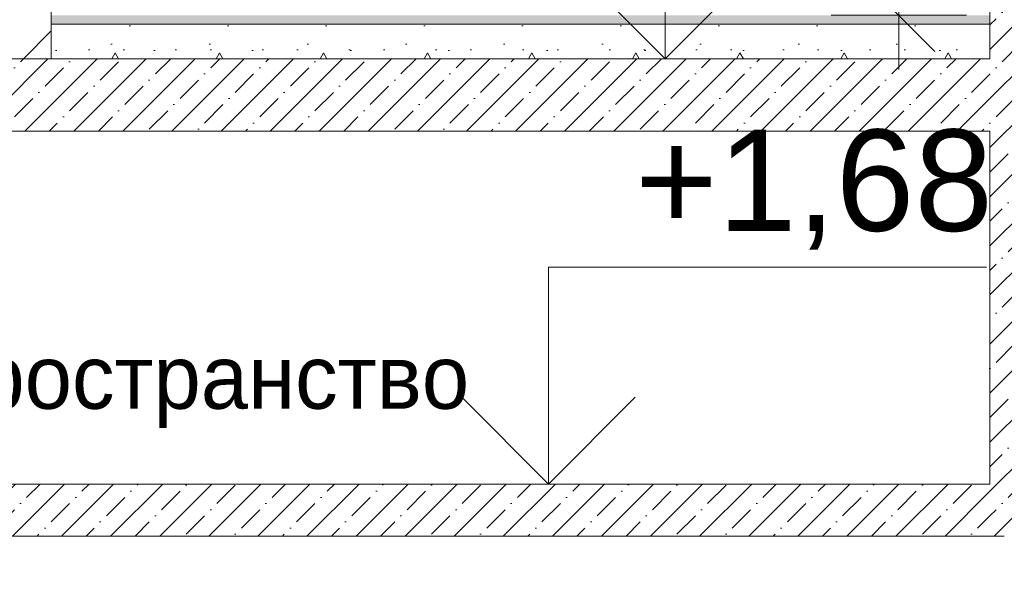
# Model space of a CAD drawing. Header units: millimetres. Extents: x -7244646 to -5701154, y 5723682 to 6071635.
# Tile 28 of 256: x -6397273 to -6393869, y 5741122 to 5743094. Entities that reach past the tile are written whole.
import ezdxf

# ---------------------------------------------------------------- set-up
doc = ezdxf.new("R2010")
doc.units = ezdxf.units.MM
doc.header["$MEASUREMENT"] = 0
doc.set_wipeout_variables(frame=1)
doc.linetypes.add('Wipeout_Contour', pattern=[1000, 0, -1000])
for name, color, linetype, lineweight in [('0_Ном._пера__1', 7, 'Continuous', 0), ('АР-Стены_внутренние_пилоны.АР_Ном._пера__1', 7, 'Continuous', 0), ('АР-Стены_внутренние_пилоны.АР_Ном._пера__120', 7, 'Continuous', 0), ('АР-Чертеж-Размеры.АР_Ном._пера__1', 7, 'Continuous', 0), ('АР-Чертеж-Размеры.АР_Ном._пера__120', 7, 'Continuous', 0), ('АР-Чертеж-Размеры.АР_Ном._пера__141', 7, 'Continuous', 5), ('Перекрытие_Ном._пера__1', 7, 'Continuous', 0), ('Разрез_Заливки_Ном._пера__1', 7, 'Continuous', 0)]:
    doc.layers.add(name, color=color, linetype=linetype, lineweight=lineweight)
doc.layers.add('АР-Чертеж-Размеры.АР', color=7, linetype='Continuous')
doc.layers.add('Разрез_Заливки', color=7, linetype='Continuous')
doc.styles.add('РЎР“Р•РќР•Р\xa0Р\x98Р\xa0_РЎРўР\x98Р›Р¬_1', font='GOTHIC.TTF')
doc.styles.add('РЎР“Р•РќР•Р\xa0Р\x98Р\xa0_РЎРўР\x98Р›Р¬_2', font='arial.ttf')
doc.dimstyles.new('СГЕНЕРИР_СТИЛЬ__1', dxfattribs={"dimtxt": 500, "dimasz": 237.5, "dimexe": 0.18, "dimexo": 43263.067461, "dimgap": 0, "dimtad": 1, "dimlfac": 0.001, "dimzin": 0, "dimdsep": 46, "dimtxsty": 'РЎР“Р•РќР•Р\xa0Р\x98Р\xa0_РЎРўР\x98Р›Р¬_2', "dimblk": 'ARROWHEAD_6', "dimblk1": 'ARROWHEAD_6', "dimblk2": 'ARROWHEAD_6', "dimcen": 0.09, "dimclrd": 7, "dimclre": 7, "dimclrt": 7, "dimadec": 0, "dimazin": 0, "dimtfac": 1, "dimtdec": 4, "dimtmove": 2, "dimatfit": 3, "dimfxl": 1, "dimtolj": 1, "dimtzin": 0, "dimarcsym": 0})
doc.dimstyles.new('СГЕНЕРИР_СТИЛЬ__7', dxfattribs={"dimtxt": 300, "dimasz": 237.5, "dimexe": 0.18, "dimexo": 0.0625, "dimgap": 0, "dimtad": 1, "dimlfac": 0.001, "dimzin": 0, "dimdsep": 46, "dimtxsty": 'РЎР“Р•РќР•Р\xa0Р\x98Р\xa0_РЎРўР\x98Р›Р¬_2', "dimblk": 'ARROWHEAD_6', "dimblk1": 'ARROWHEAD_6', "dimblk2": 'ARROWHEAD_6', "dimcen": 0.09, "dimse1": 1, "dimse2": 1, "dimclrd": 7, "dimclre": 7, "dimclrt": 7, "dimadec": 0, "dimazin": 0, "dimtfac": 1, "dimtdec": 4, "dimtmove": 2, "dimatfit": 3, "dimfxl": 1, "dimtolj": 1, "dimtzin": 0, "dimarcsym": 0})
pattern_1 = [(45, (-7387333.12, 5739809.18), (-84.852814, 84.852814), []), (45, (-7387375.54, 5739851.61), (-84.852814, 84.852814), [90, -30, 0, -30])]

# ---------------------------------------------------------------- blocks, each defined once
blk = doc.blocks.new('*D52', base_point=(-7387333.1, 5739809.2))
at = {"layer": 'АР-Чертеж-Размеры.АР_Ном._пера__1', "color": 7, "linetype": 'Continuous', "lineweight": 0, "transparency": 16777216}
for p, q in [((-6411439.3, 5858499.2), (-6411439.3, 5858686.7)), ((-6411314.3, 5858374.2), (-6411564.3, 5858624.2)), ((-6388218.7, 5858499.2), (-6411673.7, 5858499.2)), ((-6411439.3, 5738589.2), (-6411439.3, 5858499.2)), ((-6411564.3, 5738714.2), (-6411314.3, 5738464.2)), ((-6411204.9, 5738589.2), (-6411673.7, 5738589.2)), ((-6411439.3, 5738401.7), (-6411439.3, 5738589.2))]:
    blk.add_line(p, q, dxfattribs=at)
at = {"layer": 'АР-Чертеж-Размеры.АР_Ном._пера__1', "color": 7, "lineweight": 0, "transparency": 16777216, "insert": (-6411889.3, 5853972.3), "char_height": 500, "attachment_point": 7, "rotation": 90, "style": 'РЎР“Р•РќР•Р\xa0Р\x98Р\xa0_РЎРўР\x98Р›Р¬_2'}
blk.add_mtext('\\A1;{\\pql;\\fArial|b0|i0|c204|p0;\\W1.000000;119,91}', dxfattribs=at)
blk = doc.blocks.new('ARROWHEAD_6')
at = {"color": 0, "linetype": 'Continuous', "lineweight": 0}
for p, q in [((-0.5, -0.5), (0.5, 0.5)), ((0, 0), (-1, 0))]:
    blk.add_line(p, q, dxfattribs=at)
blk = doc.blocks.new('Линейный Размер_23_3', base_point=(-6395445, 5741489))
at = {"layer": 'АР-Чертеж-Размеры.АР_Ном._пера__1', "color": 7, "linetype": 'Continuous', "lineweight": 0}
for q in [(-6395670, 5741489), (-6395220, 5741489)]:
    blk.add_line((-6395445, 5741489), q, dxfattribs=at)
at = {"layer": 'АР-Чертеж-Размеры.АР_Ном._пера__141', "color": 7, "linetype": 'Continuous', "lineweight": 5}
for p, q in [((-6395445, 5741489), (-6395445, 5742239)), ((-6395445, 5742239), (-6393930.4, 5742239)), ((-6395445, 5741489), (-6395745, 5741789)), ((-6395145, 5741789), (-6395445, 5741489))]:
    blk.add_line(p, q, dxfattribs=at)
at = {"layer": 'АР-Чертеж-Размеры.АР_Ном._пера__120', "color": 7, "lineweight": 0, "insert": (-6395145, 5742299), "char_height": 350, "attachment_point": 7, "style": 'РЎР“Р•РќР•Р\xa0Р\x98Р\xa0_РЎРўР\x98Р›Р¬_2'}
blk.add_mtext('\\A1;{\\pql;\\fArial|b0|i0|c204|p0;\\W1.000000;+1,68}', dxfattribs=at)
blk = doc.blocks.new('Линейный Размер_59_3', base_point=(-6395041.1, 5742959))
at = {"layer": 'АР-Чертеж-Размеры.АР_Ном._пера__1', "color": 7, "linetype": 'Continuous', "lineweight": 0}
for q in [(-6395266.1, 5742959), (-6394816.1, 5742959)]:
    blk.add_line((-6395041.1, 5742959), q, dxfattribs=at)
at = {"layer": 'АР-Чертеж-Размеры.АР_Ном._пера__141', "color": 7, "linetype": 'Continuous', "lineweight": 5}
for p, q in [((-6395041.1, 5742959), (-6395041.1, 5743709)), ((-6395041.1, 5743709), (-6393526.6, 5743709)), ((-6395041.1, 5742959), (-6395341.1, 5743259)), ((-6394741.1, 5743259), (-6395041.1, 5742959))]:
    blk.add_line(p, q, dxfattribs=at)
at = {"layer": 'АР-Чертеж-Размеры.АР_Ном._пера__120', "color": 7, "lineweight": 0, "insert": (-6394741.1, 5743769), "char_height": 350, "attachment_point": 7, "style": 'РЎР“Р•РќР•Р\xa0Р\x98Р\xa0_РЎРўР\x98Р›Р¬_2'}
blk.add_mtext('\\A1;{\\pql;\\fArial|b0|i0|c204|p0;\\W1.000000;+3,15}', dxfattribs=at)
blk = doc.blocks.new('*D686', base_point=(-7387333.1, 5739809.2))
at = {"layer": 'АР-Чертеж-Размеры.АР_Ном._пера__1', "color": 7, "linetype": 'Continuous', "lineweight": 0, "transparency": 16777216}
for p, q in [((-6394233.6, 5747009.2), (-6394233.6, 5747196.7)), ((-6393999.2, 5747009.2), (-6394468, 5747009.2)), ((-6394233.6, 5743109.2), (-6394233.6, 5747009.2)), ((-6393999.2, 5743109.2), (-6394468, 5743109.2)), ((-6394233.6, 5742921.7), (-6394233.6, 5743109.2))]:
    blk.add_line(p, q, dxfattribs=at)
at = {"layer": 'АР-Чертеж-Размеры.АР_Ном._пера__141', "color": 7, "linetype": 'Continuous', "lineweight": 5, "transparency": 16777216}
for p, q in [((-6394108.6, 5746884.2), (-6394358.6, 5747134.2)), ((-6394358.6, 5743234.2), (-6394108.6, 5742984.2))]:
    blk.add_line(p, q, dxfattribs=at)
at = {"layer": 'АР-Чертеж-Размеры.АР_Ном._пера__120', "color": 7, "lineweight": 0, "transparency": 16777216, "insert": (-6394293.6, 5745411.8), "char_height": 300, "attachment_point": 7, "rotation": 90, "style": 'РЎР“Р•РќР•Р\xa0Р\x98Р\xa0_РЎРўР\x98Р›Р¬_2'}
blk.add_mtext('\\A1;{\\pql;\\fArial|b0|i0|c204|p0;\\W1.000000;3,90}', dxfattribs=at)

msp = doc.modelspace()

# ---------------------------------------------------------------- hatches: boundary and pattern name
at = {"layer": 'АР-Стены_внутренние_пилоны.АР_Ном._пера__1', "linetype": 'Continuous', "lineweight": 0}
h = msp.add_hatch(dxfattribs=at)
h.set_pattern_fill('БЛОКИ_БЕТОННЫЕ_ЭФФЕКТИВН_7A', style=0, pattern_type=2)
h.set_pattern_definition([(45, (-7387333.12, 5739809.18), (-127.279217, 127.279217), [])])
h.paths.add_polyline_path([(-6397163.975, 5742959.005), (-6397163.975, 5746709.18), (-6397363.975, 5746709.18), (-6397363.975, 5742959.005)])
h = msp.add_hatch(dxfattribs=at)
h.set_pattern_fill('ЖЕЛЕЗОБЕТОН__PROJECT__0003', style=0, pattern_type=2)
h.set_pattern_definition(pattern_1)
h.paths.add_polyline_path([(-6393918.823, 5741309.005), (-6393618.823, 5741309.005), (-6393618.823, 5743239.18), (-6393618.823, 5743439.18), (-6393618.823, 5746709.18), (-6393918.823, 5746709.18)])
at = {"layer": 'Перекрытие_Ном._пера__1', "linetype": 'Continuous', "lineweight": 0, "true_color": 0x000000}
msp.add_hatch(color=18, dxfattribs=at).paths.add_polyline_path([(-6393918.823, 5743079.005), (-6393918.823, 5743109.005), (-6397163.975, 5743109.005), (-6397163.975, 5743079.005)])
at = {"layer": 'Перекрытие_Ном._пера__1', "linetype": 'Continuous', "lineweight": 0}
h = msp.add_hatch(dxfattribs=at)
h.set_pattern_fill('ЖЕЛЕЗОБЕТОН__PROJECT__0003', style=0, pattern_type=2)
h.set_pattern_definition(pattern_1)
h.paths.add_polyline_path([(-6399813.977, 5742709.005), (-6393918.823, 5742709.005), (-6393918.823, 5742959.005), (-6399813.977, 5742959.005)])
h = msp.add_hatch(dxfattribs=at)
h.set_pattern_fill('ЖЕЛЕЗОБЕТОН__PROJECT__0003', style=0, pattern_type=2)
h.set_pattern_definition(pattern_1)
h.paths.add_polyline_path([(-6401203.841, 5741309.005), (-6393918.823, 5741309.005), (-6393918.823, 5741489.005), (-6401203.841, 5741489.005)])

# ---------------------------------------------------------------- linework, layer by layer
at = {"layer": 'АР-Стены_внутренние_пилоны.АР_Ном._пера__120', "color": 7, "linetype": 'Continuous', "lineweight": 5}
for p, q in [((-6393918.823, 5746209.18), (-6393918.823, 5742959.005)), ((-6393918.823, 5742709.005), (-6399813.977, 5742709.005)), ((-6393918.823, 5742709.005), (-6393918.823, 5741489.005)), ((-6393918.823, 5741489.005), (-6401203.841, 5741489.005)), ((-6393868.819, 5741309.005), (-6401203.842, 5741309.005))]:
    msp.add_line(p, q, dxfattribs=at)
at = {"layer": 'АР-Стены_внутренние_пилоны.АР_Ном._пера__120', "color": 7, "linetype": 'Continuous', "lineweight": 5, "flags": 128}
msp.add_lwpolyline([(-6397163.975, 5742959.005), (-6397163.975, 5746709.18), (-6397363.975, 5746709.18), (-6397363.975, 5742959.005)], close=True, dxfattribs=at)

# ---------------------------------------------------------------- block references
at = {"layer": 'АР-Чертеж-Размеры.АР', "color": 7, "linetype": 'Continuous', "lineweight": 0}
msp.add_blockref('Линейный Размер_23_3', (-6395444.957, 5741489.005), dxfattribs=at)

# ---------------------------------------------------------------- texts
at = {"layer": '0_Ном._пера__1', "color": 7, "linetype": 'Continuous', "lineweight": 0, "insert": (-6396953.438, 5741969.046), "char_height": 220, "attachment_point": 2, "style": 'РЎР“Р•РќР•Р\xa0Р\x98Р\xa0_РЎРўР\x98Р›Р¬_1'}
msp.add_mtext('\\A1;{\\pqc;\\fCentury Gothic|b0|i0|c204|p0;\\W1.000000;тех. пространство}', dxfattribs=at)

# ---------------------------------------------------------------- dimensions: what is measured, and where the dimension line sits
at = {"layer": 'АР-Чертеж-Размеры.АР', "color": 7, "linetype": 'Continuous', "lineweight": 0}
dim = msp.add_linear_dim(base=(-6411439.299, 5858499.18), p1=(-6410669.971, 5738589.18), p2=(-6383892.346, 5858499.18), angle=90, dimstyle='СГЕНЕРИР_СТИЛЬ__1', dxfattribs=at)
dim.commit()
dim.dimension.update_dxf_attribs({"geometry": '*D52', "text_midpoint": (-6412139.299, 5855000.125), "dimtype": 160, "text_rotation": 90})

# ---------------------------------------------------------------- next in the draw order: wipeouts: each hides what was drawn before it
at = {"color": 254, "linetype": 'Wipeout_Contour', "lineweight": 0, "ltscale": 34382604.49886939}
msp.add_wipeout([(-6397163.975, 5742959.005), (-6393918.823, 5742959.005), (-6393918.823, 5743079.005), (-6397163.975, 5743079.005)], dxfattribs=at).dxf.layer = 'Разрез_Заливки'

# ---------------------------------------------------------------- next in the draw order: hatches: boundary and pattern name
at = {"layer": 'Разрез_Заливки_Ном._пера__1', "linetype": 'Continuous', "lineweight": 0}
h = msp.add_hatch(dxfattribs=at)
h.set_pattern_fill('БЕТОН_02_0003', style=0, pattern_type=2)
h.set_pattern_definition([(0, (-7387333.1, 5739809.2), (0, 623.5383), [60, -300.00001]), (0, (-7387153.1, 5740120.95), (0, 623.5383), [60, -300.00001]), (60, (-7387333.1, 5739809.2), (-540.00002, 311.76916), [60, -300.00001]), (60, (-7386973.1, 5739809.2), (-540.00002, 311.76916), [60, -300.00001]), (120, (-7387273.1, 5739809.2), (540.00002, 311.76916), [60, -300.00001]), (120, (-7386913.1, 5739809.2), (540.00002, 311.76916), [60, -300.00001]), (0, (-7387333.12, 5739869.18), (0, 120.000005), [0, -120.000005, 0, -180.000007]), (45, (-7387273.12, 5739869.18), (-84.852817, 84.852817), [0, -90.000004, 0, -150.000006])])
h.paths.add_polyline_path([(-6397163.975, 5742959.005), (-6393918.823, 5742959.005), (-6393918.823, 5743079.005), (-6397163.975, 5743079.005)])

# ---------------------------------------------------------------- next in the draw order: linework, layer by layer
at = {"layer": 'Разрез_Заливки_Ном._пера__1', "color": 7, "linetype": 'Continuous', "lineweight": 0, "flags": 128}
msp.add_lwpolyline([(-6397163.975, 5742959.005), (-6393918.823, 5742959.005), (-6393918.823, 5743079.005), (-6397163.975, 5743079.005)], close=True, dxfattribs=at)

# ---------------------------------------------------------------- next in the draw order: block references
at = {"layer": 'АР-Чертеж-Размеры.АР', "color": 7, "linetype": 'Continuous', "lineweight": 0}
msp.add_blockref('Линейный Размер_59_3', (-6395041.117, 5742959.005), dxfattribs=at)

# ---------------------------------------------------------------- next in the draw order: dimensions: what is measured, and where the dimension line sits
dim = msp.add_linear_dim(base=(-6394233.581, 5747009.18), p1=(-6393938.823, 5743109.18), p2=(-6394579.527, 5747009.18), angle=90, dimstyle='СГЕНЕРИР_СТИЛЬ__7', dxfattribs=at)
dim.commit()
dim.dimension.update_dxf_attribs({"geometry": '*D686', "text_midpoint": (-6394443.581, 5745800.129), "dimtype": 160, "text_rotation": 90})

doc.saveas('drawing.dxf')
